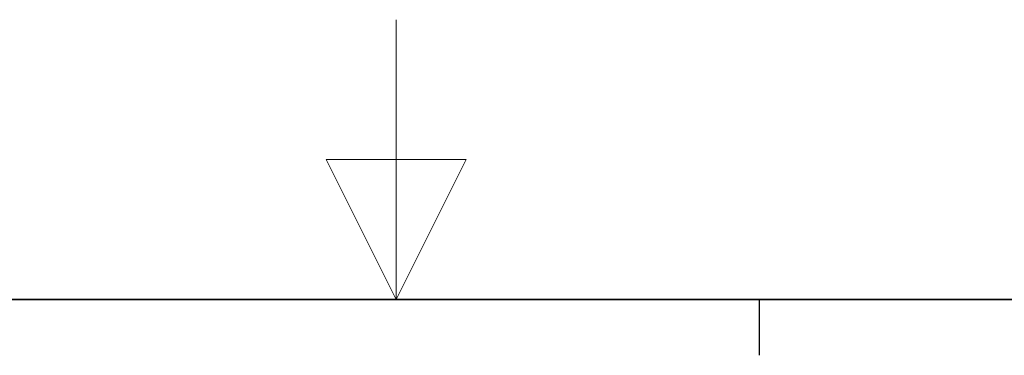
# Paper-space layout 'Blatt2' of a CAD drawing. Header units: millimetres. Extents: x 5 to 418, y 2 to 292.
# Tile 81 of 93: x 204 to 239, y 280 to 292. Entities that reach past the tile are written whole.
import ezdxf

# ---------------------------------------------------------------- set-up
doc = ezdxf.new("R2010")
doc.units = ezdxf.units.MM
doc.layers.add('SLD-0', color=7, linetype='Continuous')

psp = doc.layouts.new('Blatt2')

# ---------------------------------------------------------------- linework, layer by layer
at = {"layer": 'SLD-0', "color": 7, "linetype": 'Continuous', "lineweight": 18}
for p, q in [((217, 292.5), (217, 282.5)), ((219.5, 287.5), (214.5, 287.5)), ((214.5, 287.5), (217, 282.5)), ((217, 282.5), (219.5, 287.5))]:
    psp.add_line(p, q, dxfattribs=at)
at = {"layer": 'SLD-0', "lineweight": 35}
psp.add_line((408, 282.5), (26, 282.5), dxfattribs=at)
at = {"layer": 'SLD-0'}
psp.add_line((230, 280.5), (230, 282.5), dxfattribs=at)
psp.add_line((230, 280.5), (230, 282.5), dxfattribs=at)

doc.saveas('drawing.dxf')
